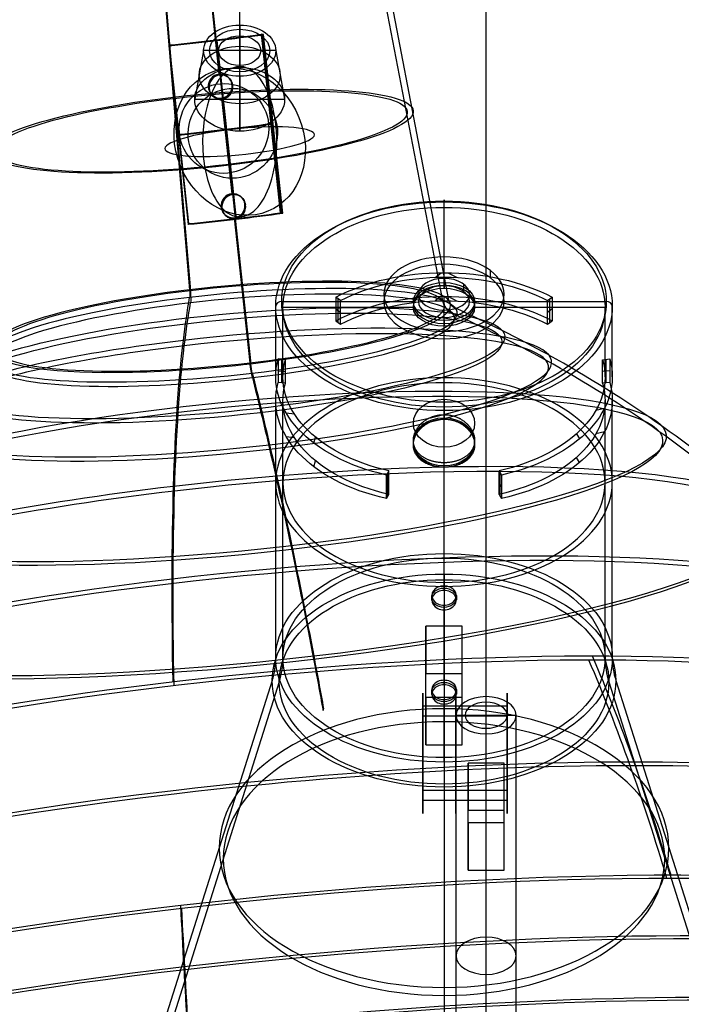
# Model space of a CAD drawing. Extents: x 114 to 374, y -1291 to 386.
# Tile 3 of 6: x 204 to 314, y -1176 to -1012. Entities that reach past the tile are written whole.
import ezdxf

# ---------------------------------------------------------------- set-up
doc = ezdxf.new("R2010")
doc.units = 0
doc.header["$MEASUREMENT"] = 0
doc.layers.add('DEFAULT', color=8, linetype='CONTINUOUS')

msp = doc.modelspace()

# ---------------------------------------------------------------- linework, layer by layer
at = {"layer": 'DEFAULT'}
for p, q in [((281.15, -1124.78, 965.72), (281.15, 209.25, -88.02)), ((281.15, -1125.71, 964.54), (281.15, 208.32, -89.19)), ((240.15, -1019.76, -863.88), (240.15, 44.57, 207.81)), ((240.15, -1020.82, -862.82), (240.15, 43.5, 208.87)), ((240.15, -1013.02, -870.57), (240.15, -1020.07, -879.77)), ((240.15, -1021.53, -862.11), (240.15, -1013.02, -870.57)), ((234.15, -1017.28, -866.34), (232.67, -1025.38, -874.5)), ((246.15, -1017.28, -866.34), (234.15, -1017.28, -866.34)), ((246.15, -1017.28, -866.34), (247.63, -1025.38, -874.5)), ((240.15, -1030.69, -869.23), (240.15, -1020.07, -879.77)), ((240.15, -1021.53, -862.11), (240.15, -1030.69, -869.23)), ((232.67, -1025.38, -874.5), (247.63, -1025.38, -874.5)), ((244.94, -1029.36, -902.79), (246.4, -1030.17, -890.95)), ((281.91, -1055.13, 1021.31), (281.91, -1053.9, 1020.34)), ((277.45, -1057.37, 1018.47), (277.45, -1056.15, 1017.5)), ((274.15, -1075.28, 1070.17), (274.15, -1078.6, 1065.97)), ((271.15, -1124.94, 1007.46), (271.15, -1113.08, 1022.48)), ((277.15, -1113.08, 1022.48), (271.15, -1113.08, 1022.48)), ((271.15, -1113.08, 1022.48), (271.15, -1120.93, 1028.68)), ((277.15, -1124.94, 1007.46), (277.15, -1113.08, 1022.48)), ((277.15, -1120.93, 1028.68), (277.15, -1113.08, 1022.48)), ((271.15, -1132.79, 1013.66), (271.15, -1120.93, 1028.68)), ((271.15, -1120.93, 1028.68), (277.15, -1120.93, 1028.68)), ((277.15, -1132.79, 1013.66), (277.15, -1120.93, 1028.68)), ((277.15, -1124.94, 1007.46), (271.15, -1124.94, 1007.46)), ((271.15, -1124.94, 1007.46), (271.15, -1132.79, 1013.66)), ((277.15, -1132.79, 1013.66), (277.15, -1124.94, 1007.46)), ((281.15, -1204.43, 1028.63), (281.15, -1124.78, 965.72)), ((281.15, -1130.98, 957.87), (281.15, -1124.78, 965.72)), ((284.65, -1126.39, 997.56), (270.65, -1126.39, 997.56)), ((270.65, -1142.08, 1009.96), (270.65, -1126.39, 997.56)), ((284.65, -1142.08, 1009.96), (284.65, -1126.39, 997.56)), ((270.65, -1128.04, 1011.61), (270.65, -1140.43, 995.92)), ((284.65, -1128.04, 1011.61), (270.65, -1128.04, 1011.61)), ((276.15, -1207.53, 1024.71), (276.15, -1127.88, 961.79)), ((276.15, -1127.88, 961.79), (286.15, -1127.88, 961.79)), ((284.65, -1128.04, 1011.61), (284.65, -1140.43, 995.92)), ((286.15, -1207.53, 1024.71), (286.15, -1127.88, 961.79)), ((281.15, -1210.63, 1020.78), (281.15, -1130.98, 957.87)), ((271.15, -1132.79, 1013.66), (277.15, -1132.79, 1013.66)), ((278.15, -1145.81, 981.05), (278.15, -1135.83, 993.68)), ((284.15, -1135.83, 993.68), (278.15, -1135.83, 993.68)), ((278.15, -1135.83, 993.68), (278.15, -1143.67, 999.88)), ((284.15, -1145.81, 981.05), (284.15, -1135.83, 993.68)), ((284.15, -1143.67, 999.88), (284.15, -1135.83, 993.68)), ((284.65, -1140.43, 995.92), (270.65, -1140.43, 995.92)), ((284.65, -1142.08, 1009.96), (270.65, -1142.08, 1009.96)), ((278.15, -1143.67, 999.88), (284.15, -1143.67, 999.88)), ((278.15, -1153.65, 987.25), (278.15, -1143.67, 999.88)), ((284.15, -1153.65, 987.25), (284.15, -1143.67, 999.88)), ((284.15, -1145.81, 981.05), (278.15, -1145.81, 981.05)), ((278.15, -1145.81, 981.05), (278.15, -1153.65, 987.25)), ((284.15, -1153.65, 987.25), (284.15, -1145.81, 981.05)), ((278.15, -1153.65, 987.25), (284.15, -1153.65, 987.25))]:
    msp.add_line(p, q, dxfattribs=at)
at = {"layer": 'DEFAULT', "color": 9}
for p, q in [((225.86, -987.04, -959.16), (231.81, -1057.08, -978.32)), ((226, -987.29, -958.21), (231.95, -1057.24, -977.34)), ((260.42, -988.67, -931.63), (273.92, -1058.92, -944.92)), ((261.39, -988.46, -931.73), (274.91, -1058.8, -945.04)), ((234.12, -997.12, -898.02), (236.7, -1021.19, -899.99)), ((234.25, -997.19, -897.03), (236.84, -1021.35, -899.01)), ((242.63, -1014.81, -898.62), (229.94, -1016.3, -897.15)), ((236.21, -1015.51, -898.53), (239.41, -1045.24, -900.97)), ((236.36, -1015.6, -897.29), (236.21, -1015.51, -898.53)), ((236.36, -1015.6, -897.29), (239.56, -1045.33, -899.73)), ((244.14, -1014.61, -899.12), (243.71, -1014.56, -900.29)), ((243.71, -1014.56, -900.29), (246.91, -1044.29, -902.73)), ((247.13, -1044.31, -902.15), (243.92, -1014.58, -899.71)), ((247.34, -1044.34, -901.56), (244.14, -1014.61, -899.12)), ((228.48, -1016.34, -898.53), (228.35, -1016.46, -897.29)), ((228.35, -1016.46, -897.29), (231.56, -1046.19, -899.73)), ((231.62, -1046.13, -900.35), (228.42, -1016.4, -897.91)), ((231.69, -1046.07, -900.97), (228.48, -1016.34, -898.53)), ((236.7, -1021.19, -899.99), (236.84, -1021.35, -899.01)), ((234.94, -1023.41, -899.98), (235.07, -1023.57, -899)), ((238.88, -1022.95, -900.44), (239.01, -1023.11, -899.46)), ((237.13, -1025.18, -900.32), (237.26, -1025.34, -899.33)), ((237.13, -1025.18, -900.32), (238.84, -1041.1, -901.62)), ((237.26, -1025.34, -899.33), (238.97, -1041.26, -900.64)), ((245.31, -1029.42, -901.51), (245.74, -1029.47, -900.34)), ((229.95, -1031.32, -898.51), (230.09, -1031.21, -899.75)), ((238.84, -1041.1, -901.62), (238.97, -1041.26, -900.64)), ((237.07, -1043.31, -901.61), (237.2, -1043.47, -900.63)), ((241.02, -1042.85, -902.07), (241.15, -1043.01, -901.09)), ((274.15, -1055.87, 1020.37), (274.15, -1042.3, 1037.55)), ((274.15, -1054.24, 1048.26), (274.15, -1042.46, 1038.96)), ((274.15, -1054.98, 1047.31), (274.15, -1043.37, 1038.14)), ((274.15, -1056.82, 1021.11), (274.15, -1043.37, 1038.14)), ((245.84, -1044.54, -901.05), (233.14, -1046.03, -899.58)), ((239.26, -1045.08, -901.95), (239.4, -1045.24, -900.97)), ((239.26, -1045.08, -901.95), (241.85, -1069.23, -903.93)), ((239.4, -1045.24, -900.97), (241.98, -1069.39, -902.94)), ((239.56, -1045.33, -899.73), (239.41, -1045.24, -900.97)), ((246.91, -1044.29, -902.73), (247.34, -1044.34, -901.56)), ((231.56, -1046.19, -899.73), (231.69, -1046.07, -900.97)), ((272.65, -1055.01, 1047.28), (273.69, -1054.24, 1048.25)), ((274.8, -1054.24, 1048.25), (276.33, -1055.03, 1047.24)), ((274.15, -1055.87, 1020.37), (274.15, -1056.82, 1021.11)), ((256.92, -1058.87, 1042.39), (256.15, -1058.3, 1043.11)), ((256.15, -1058.3, 1043.11), (256.15, -1062.22, 1046.21)), ((273.69, -1058.16, 1051.35), (272.65, -1058.93, 1050.38)), ((274.15, -1077.86, 1066.91), (274.15, -1058.16, 1051.35)), ((274.8, -1058.16, 1051.35), (276.33, -1058.96, 1050.34)), ((291.37, -1058.87, 1042.39), (292.15, -1058.3, 1043.11)), ((292.15, -1058.3, 1043.11), (292.15, -1062.22, 1046.21)), ((246.15, -1071.59, 1026.28), (246.15, -1059.82, 1016.99)), ((247.15, -1059.04, 1016.37), (269.05, -1059.04, 1016.37)), ((247.35, -1071.59, 1026.28), (247.35, -1059.98, 1017.11)), ((247.35, -1059.98, 1017.11), (269.05, -1059.98, 1017.11)), ((256.54, -1062.5, 1045.85), (256.54, -1058.58, 1042.75)), ((256.92, -1062.79, 1045.49), (256.92, -1058.87, 1042.39)), ((269.05, -1059.04, 1016.37), (269.05, -1059.98, 1017.11)), ((274.15, -1078.6, 1065.97), (274.15, -1058.9, 1050.41)), ((279.25, -1059.04, 1016.37), (279.25, -1059.98, 1017.11)), ((279.25, -1059.04, 1016.37), (301.15, -1059.04, 1016.37)), ((279.25, -1059.98, 1017.11), (300.95, -1059.98, 1017.11)), ((291.37, -1062.79, 1045.49), (291.37, -1058.87, 1042.39)), ((291.76, -1062.5, 1045.85), (291.76, -1058.58, 1042.75)), ((300.95, -1071.59, 1026.28), (300.95, -1059.98, 1017.11)), ((302.15, -1071.59, 1026.28), (302.15, -1059.82, 1016.99)), ((256.15, -1060.26, 1044.66), (256.92, -1060.83, 1043.94)), ((292.15, -1060.26, 1044.66), (291.37, -1060.83, 1043.94)), ((256.15, -1062.22, 1046.21), (256.92, -1062.79, 1045.49)), ((274.15, -1062.2, 1012.36), (274.15, -1063.14, 1013.11)), ((274.15, -1075.77, 995.18), (274.15, -1062.2, 1012.36)), ((274.15, -1076.59, 996.08), (274.15, -1063.14, 1013.11)), ((291.37, -1062.79, 1045.49), (292.15, -1062.22, 1046.21)), ((246.57, -1068.58, 1030.1), (246.57, -1072.5, 1033.2)), ((247.75, -1068.71, 1029.93), (246.57, -1068.58, 1030.1)), ((247.16, -1072.57, 1033.12), (247.16, -1068.64, 1030.02)), ((247.75, -1072.63, 1033.03), (247.75, -1068.71, 1029.93)), ((300.54, -1068.71, 1029.93), (301.72, -1068.58, 1030.1)), ((300.54, -1072.63, 1033.03), (300.54, -1068.71, 1029.93)), ((301.13, -1072.57, 1033.12), (301.13, -1068.64, 1030.02)), ((301.72, -1068.58, 1030.1), (301.72, -1072.5, 1033.2)), ((246.57, -1070.54, 1031.65), (247.75, -1070.67, 1031.48)), ((301.72, -1070.54, 1031.65), (300.54, -1070.67, 1031.48)), ((247.75, -1072.63, 1033.03), (246.57, -1072.5, 1033.2)), ((301.72, -1072.5, 1033.2), (300.54, -1072.63, 1033.03)), ((246.15, -1118.32, 1063.2), (246.15, -1075.51, 1029.38)), ((247.35, -1118.32, 1063.2), (247.35, -1075.51, 1029.38)), ((300.95, -1118.32, 1063.2), (300.95, -1075.51, 1029.38)), ((302.15, -1118.32, 1063.2), (302.15, -1075.51, 1029.38)), ((249.26, -1077.75, 1018.49), (247.88, -1077.6, 1018.68)), ((274.15, -1106.37, 1019.6), (274.15, -1076.59, 996.08)), ((274.15, -1107.11, 1018.66), (274.15, -1077.18, 995.01)), ((274.15, -1078.6, 1065.97), (274.15, -1077.86, 1066.91)), ((300.85, -1076.82, 1019.66), (299.41, -1077.15, 1019.25)), ((296.2, -1081.03, 1014.33), (296.7, -1081.88, 1013.26)), ((300.85, -1080.74, 1022.76), (299.41, -1081.07, 1022.35)), ((247.88, -1081.52, 1021.78), (249.26, -1081.67, 1021.59)), ((252.5, -1082.6, 1012.35), (252.78, -1081.62, 1013.59)), ((269.05, -1082.91, 1068.75), (269.05, -1082.15, 1069.71)), ((279.25, -1082.91, 1068.75), (279.25, -1082.15, 1069.71)), ((252.5, -1086.52, 1015.45), (252.78, -1085.54, 1016.69)), ((274.15, -1100.97, 1085.17), (274.15, -1085.86, 1073.23)), ((274.15, -1086.6, 1072.29), (274.15, -1085.86, 1073.23)), ((296.7, -1085.8, 1016.36), (296.2, -1084.96, 1017.43)), ((264.98, -1087.2, 1006.52), (264.57, -1087.9, 1005.64)), ((264.57, -1091.82, 1008.73), (264.57, -1087.9, 1005.64)), ((264.78, -1091.47, 1009.18), (264.78, -1087.55, 1006.08)), ((264.98, -1091.12, 1009.62), (264.98, -1087.2, 1006.52)), ((274.15, -1101.71, 1084.23), (274.15, -1086.6, 1072.29)), ((283.31, -1091.12, 1009.62), (283.31, -1087.2, 1006.52)), ((283.31, -1087.2, 1006.52), (283.72, -1087.9, 1005.64)), ((283.52, -1091.47, 1009.18), (283.52, -1087.55, 1006.08)), ((283.72, -1087.9, 1005.64), (283.72, -1091.82, 1008.73)), ((264.57, -1089.86, 1007.19), (264.98, -1089.16, 1008.07)), ((283.72, -1089.86, 1007.19), (283.31, -1089.16, 1008.07)), ((264.57, -1091.82, 1008.73), (264.98, -1091.12, 1009.62)), ((283.31, -1091.12, 1009.62), (283.72, -1091.82, 1008.73)), ((274.15, -1104.39, 1088.62), (274.15, -1204.44, 1217.87)), ((274.15, -1105.34, 1087.89), (274.15, -1205.2, 1216.9)), ((274.15, -1106.37, 1019.6), (274.15, -1107.11, 1018.66)), ((272.1, -1107.93, 1020.93), (272.1, -1108.68, 1019.99)), ((276.2, -1107.93, 1020.93), (276.2, -1108.68, 1019.99)), ((274.15, -1109.59, 1022.14), (274.15, -1110.33, 1021.2)), ((274.15, -1122.06, 1032), (274.15, -1109.59, 1022.14)), ((274.15, -1122.81, 1031.06), (274.15, -1110.33, 1021.2)), ((245.56, -1122.11, 1066.19), (206.15, -1246.59, 1164.51)), ((246.72, -1122.34, 1066.36), (207.38, -1246.59, 1164.51)), ((274.15, -1122.06, 1032), (274.15, -1122.81, 1031.06)), ((301.57, -1122.34, 1066.36), (340.91, -1246.59, 1164.51)), ((302.74, -1122.11, 1066.19), (342.15, -1246.59, 1164.51)), ((272.1, -1123.62, 1033.33), (272.1, -1124.37, 1032.39)), ((276.2, -1123.62, 1033.33), (276.2, -1124.37, 1032.39)), ((274.15, -1125.28, 1034.54), (274.15, -1126.03, 1033.6)), ((274.15, -1134.94, 1042.17), (274.15, -1125.28, 1034.54)), ((254.03, -1127.11, -857.1), (254.11, -1126.81, -856.12)), ((274.15, -1135.68, 1041.22), (274.15, -1126.03, 1033.6)), ((274.15, -1139.33, 1044.84), (274.15, -1287.97, 1112.12)), ((274.15, -1139.83, 1043.75), (274.15, -1288.73, 1111.15))]:
    msp.add_line(p, q, dxfattribs=at)
at = {"layer": 'DEFAULT', "color": 9, "extrusion": (-0.143038, 0.949954, -0.277718)}
for points in [[(-185.36, -1222.55), (-184.12, -1219.6), (-182.83, -1216.72), (-181.5, -1213.92), (-180.14, -1211.2), (-178.85, -1208.77), (-177.49, -1206.32), (-176.05, -1203.85), (-174.54, -1201.38), (-172.96, -1198.93), (-171.32, -1196.48), (-169.61, -1194.06), (-167.85, -1191.67), (-166.03, -1189.33), (-164.16, -1187.03), (-162.26, -1184.78), (-160.32, -1182.6), (-158.35, -1180.48), (-156.37, -1178.43), (-154.37, -1176.46), (-152.37, -1174.57), (-150.6, -1172.96), (-148.76, -1171.36), (-146.86, -1169.76), (-144.9, -1168.17), (-142.89, -1166.61), (-140.83, -1165.08), (-138.73, -1163.58), (-136.59, -1162.13), (-134.43, -1160.71), (-132.24, -1159.35), (-130.03, -1158.03), (-127.82, -1156.78), (-125.6, -1155.58), (-123.4, -1154.44), (-121.2, -1153.37), (-119.03, -1152.36), (-117.02, -1151.47), (-114.95, -1150.59), (-112.82, -1149.74), (-110.66, -1148.92), (-108.45, -1148.14), (-106.21, -1147.39), (-103.94, -1146.68), (-101.65, -1146.01), (-99.35, -1145.39), (-97.04, -1144.82), (-94.74, -1144.29), (-92.45, -1143.82), (-90.17, -1143.39), (-87.91, -1143.01), (-85.69, -1142.68), (-83.5, -1142.4), (-81.31, -1142.16), (-79.07, -1141.95), (-76.79, -1141.79), (-74.48, -1141.66), (-72.13, -1141.58), (-69.77, -1141.55), (-67.4, -1141.56), (-65.01, -1141.62), (-62.63, -1141.73), (-60.26, -1141.88), (-57.91, -1142.08), (-55.58, -1142.32), (-53.27, -1142.6), (-51.01, -1142.93), (-48.79, -1143.29), (-46.62, -1143.68), (-44.28, -1144.15), (-41.89, -1144.67), (-39.48, -1145.25), (-37.04, -1145.89), (-34.59, -1146.59), (-32.14, -1147.35), (-29.69, -1148.15), (-27.25, -1149.02), (-24.83, -1149.93), (-22.44, -1150.89), (-20.07, -1151.89), (-17.75, -1152.93), (-15.47, -1154), (-13.25, -1155.11), (-11.08, -1156.24), (-8.98, -1157.38), (-6.59, -1158.74), (-4.19, -1160.19), (-1.77, -1161.71), (0.64, -1163.3), (3.04, -1164.96), (5.42, -1166.7), (7.78, -1168.49), (10.1, -1170.34), (12.38, -1172.24), (14.61, -1174.19), (16.79, -1176.18), (18.9, -1178.19), (20.95, -1180.23), (22.93, -1182.29), (24.83, -1184.35), (26.66, -1186.41), (28.63, -1188.73), (30.58, -1191.14), (32.51, -1193.63), (34.41, -1196.2)], [(33.97, -1197.41), (32.84, -1195.86), (31.85, -1194.52), (29.84, -1191.91), (27.8, -1189.39), (25.74, -1186.97), (23.93, -1184.93), (22.05, -1182.89), (20.09, -1180.86), (18.05, -1178.84), (15.96, -1176.84), (13.8, -1174.88), (11.59, -1172.95), (9.33, -1171.07), (7.03, -1169.23), (4.69, -1167.46), (2.33, -1165.74), (-0.05, -1164.1), (-2.44, -1162.52), (-4.83, -1161.02), (-7.21, -1159.59), (-9.58, -1158.24), (-11.66, -1157.11), (-13.8, -1155.99), (-16.01, -1154.9), (-18.26, -1153.83), (-20.57, -1152.8), (-22.91, -1151.81), (-25.28, -1150.86), (-27.68, -1149.96), (-30.09, -1149.11), (-32.52, -1148.31), (-34.95, -1147.56), (-37.37, -1146.87), (-39.79, -1146.24), (-42.18, -1145.66), (-44.54, -1145.14), (-46.86, -1144.68), (-49.01, -1144.29), (-51.21, -1143.94), (-53.45, -1143.62), (-55.73, -1143.34), (-58.04, -1143.1), (-60.37, -1142.9), (-62.72, -1142.75), (-65.07, -1142.65), (-67.43, -1142.59), (-69.78, -1142.58), (-72.12, -1142.61), (-74.44, -1142.69), (-76.74, -1142.81), (-78.99, -1142.98), (-81.21, -1143.18), (-83.38, -1143.42), (-85.54, -1143.7), (-87.75, -1144.03), (-89.98, -1144.4), (-92.24, -1144.82), (-94.51, -1145.29), (-96.79, -1145.81), (-99.07, -1146.38), (-101.35, -1147), (-103.62, -1147.66), (-105.86, -1148.36), (-108.08, -1149.1), (-110.27, -1149.88), (-112.42, -1150.69), (-114.52, -1151.53), (-116.57, -1152.39), (-118.57, -1153.28), (-120.71, -1154.28), (-122.89, -1155.34), (-125.07, -1156.47), (-127.27, -1157.65), (-129.46, -1158.89), (-131.64, -1160.19), (-133.81, -1161.55), (-135.96, -1162.94), (-138.07, -1164.39), (-140.16, -1165.87), (-142.2, -1167.39), (-144.19, -1168.93), (-146.13, -1170.5), (-148.01, -1172.08), (-149.83, -1173.67), (-151.59, -1175.27), (-153.57, -1177.14), (-155.55, -1179.09), (-157.51, -1181.11), (-159.46, -1183.21), (-161.39, -1185.37), (-163.28, -1187.6), (-165.13, -1189.87), (-166.93, -1192.2), (-168.68, -1194.56), (-170.37, -1196.96), (-172, -1199.38), (-173.57, -1201.81), (-175.06, -1204.26), (-176.49, -1206.7), (-177.84, -1209.12), (-179.12, -1211.53), (-180.54, -1214.37), (-181.93, -1217.3), (-183.27, -1220.31), (-183.91, -1221.84), (-184.64, -1223.62)]]:
    msp.add_lwpolyline(points, dxfattribs=at)
at = {"layer": 'DEFAULT', "color": 9}
for points in [[(269.05, -1082.15, 1069.71), (269.05, -1082.04, 1069.62), (269.05, -1081.93, 1069.54), (269.06, -1081.82, 1069.45), (269.08, -1081.72, 1069.37), (269.09, -1081.61, 1069.29), (269.11, -1081.51, 1069.21), (269.13, -1081.4, 1069.14), (269.16, -1081.3, 1069.06), (269.19, -1081.2, 1068.99), (269.22, -1081.1, 1068.92), (269.25, -1081, 1068.85), (269.29, -1080.9, 1068.78), (269.33, -1080.81, 1068.71), (269.37, -1080.71, 1068.64), (269.41, -1080.62, 1068.58), (269.46, -1080.53, 1068.52), (269.51, -1080.43, 1068.45), (269.56, -1080.34, 1068.39), (269.62, -1080.25, 1068.33), (269.67, -1080.16, 1068.27), (269.73, -1080.07, 1068.21), (269.8, -1079.98, 1068.16), (269.86, -1079.9, 1068.1), (269.93, -1079.81, 1068.05), (269.99, -1079.73, 1067.99), (270.07, -1079.64, 1067.94), (270.14, -1079.56, 1067.89), (270.21, -1079.48, 1067.84), (270.29, -1079.4, 1067.79), (270.37, -1079.32, 1067.75), (270.46, -1079.25, 1067.7), (270.54, -1079.17, 1067.66), (270.63, -1079.1, 1067.61), (270.72, -1079.03, 1067.57), (270.81, -1078.96, 1067.53), (270.9, -1078.89, 1067.49), (270.99, -1078.82, 1067.45), (271.09, -1078.76, 1067.41), (271.19, -1078.7, 1067.38), (271.28, -1078.64, 1067.34), (271.38, -1078.58, 1067.31), (271.49, -1078.52, 1067.28), (271.59, -1078.47, 1067.25), (271.7, -1078.41, 1067.22), (271.8, -1078.36, 1067.19), (271.91, -1078.32, 1067.16), (272.02, -1078.27, 1067.14), (272.14, -1078.22, 1067.11), (272.25, -1078.18, 1067.09), (272.36, -1078.14, 1067.07), (272.48, -1078.11, 1067.05), (272.6, -1078.07, 1067.03), (272.72, -1078.04, 1067.01), (272.84, -1078.01, 1066.99), (272.96, -1077.98, 1066.98), (273.08, -1077.96, 1066.97), (273.21, -1077.93, 1066.95), (273.34, -1077.91, 1066.94), (273.47, -1077.9, 1066.93), (273.6, -1077.88, 1066.93), (273.74, -1077.87, 1066.92), (273.87, -1077.86, 1066.92), (274.01, -1077.86, 1066.91), (274.15, -1077.86, 1066.91)], [(274.15, -1077.86, 1066.91), (274.29, -1077.86, 1066.91), (274.42, -1077.86, 1066.92), (274.56, -1077.87, 1066.92), (274.69, -1077.88, 1066.93), (274.83, -1077.9, 1066.93), (274.96, -1077.91, 1066.94), (275.08, -1077.93, 1066.95), (275.21, -1077.96, 1066.97), (275.34, -1077.98, 1066.98), (275.46, -1078.01, 1066.99), (275.58, -1078.04, 1067.01), (275.7, -1078.07, 1067.03), (275.82, -1078.11, 1067.05), (275.93, -1078.14, 1067.07), (276.05, -1078.18, 1067.09), (276.16, -1078.22, 1067.11), (276.27, -1078.27, 1067.14), (276.38, -1078.32, 1067.16), (276.49, -1078.36, 1067.19), (276.6, -1078.41, 1067.22), (276.7, -1078.47, 1067.25), (276.81, -1078.52, 1067.28), (276.91, -1078.58, 1067.31), (277.01, -1078.64, 1067.34), (277.11, -1078.7, 1067.38), (277.21, -1078.76, 1067.41), (277.3, -1078.82, 1067.45), (277.4, -1078.89, 1067.49), (277.49, -1078.96, 1067.53), (277.58, -1079.03, 1067.57), (277.67, -1079.1, 1067.61), (277.75, -1079.17, 1067.66), (277.84, -1079.25, 1067.7), (277.92, -1079.32, 1067.75), (278, -1079.4, 1067.79), (278.08, -1079.48, 1067.84), (278.16, -1079.56, 1067.89), (278.23, -1079.64, 1067.94), (278.3, -1079.73, 1067.99), (278.37, -1079.81, 1068.05), (278.44, -1079.9, 1068.1), (278.5, -1079.98, 1068.16), (278.56, -1080.07, 1068.21), (278.62, -1080.16, 1068.27), (278.68, -1080.25, 1068.33), (278.73, -1080.34, 1068.39), (278.78, -1080.43, 1068.45), (278.83, -1080.53, 1068.52), (278.88, -1080.62, 1068.58), (278.93, -1080.71, 1068.64), (278.97, -1080.81, 1068.71), (279.01, -1080.9, 1068.78), (279.04, -1081, 1068.85), (279.08, -1081.1, 1068.92), (279.11, -1081.2, 1068.99), (279.14, -1081.3, 1069.06), (279.16, -1081.4, 1069.14), (279.18, -1081.51, 1069.21), (279.2, -1081.61, 1069.29), (279.22, -1081.72, 1069.37), (279.23, -1081.82, 1069.45), (279.24, -1081.93, 1069.54), (279.25, -1082.04, 1069.62), (279.25, -1082.15, 1069.71)], [(269.05, -1082.91, 1068.75), (269.05, -1082.79, 1068.66), (269.05, -1082.69, 1068.58), (269.06, -1082.58, 1068.49), (269.08, -1082.47, 1068.41), (269.09, -1082.36, 1068.33), (269.11, -1082.26, 1068.25), (269.13, -1082.16, 1068.18), (269.16, -1082.05, 1068.1), (269.19, -1081.95, 1068.03), (269.22, -1081.85, 1067.96), (269.25, -1081.75, 1067.89), (269.29, -1081.66, 1067.82), (269.33, -1081.56, 1067.75), (269.37, -1081.46, 1067.68), (269.42, -1081.37, 1067.62), (269.46, -1081.28, 1067.56), (269.51, -1081.18, 1067.49), (269.57, -1081.09, 1067.43), (269.62, -1081, 1067.37), (269.68, -1080.91, 1067.31), (269.74, -1080.82, 1067.26), (269.8, -1080.73, 1067.2), (269.86, -1080.65, 1067.15), (269.93, -1080.56, 1067.09), (270, -1080.48, 1067.04), (270.07, -1080.39, 1066.99), (270.14, -1080.31, 1066.94), (270.21, -1080.23, 1066.89), (270.29, -1080.15, 1066.84), (270.37, -1080.08, 1066.8), (270.46, -1080, 1066.75), (270.54, -1079.92, 1066.71), (270.63, -1079.85, 1066.66), (270.72, -1079.78, 1066.62), (270.81, -1079.71, 1066.58), (270.9, -1079.64, 1066.54), (270.99, -1079.57, 1066.5), (271.09, -1079.51, 1066.47), (271.18, -1079.45, 1066.43), (271.28, -1079.39, 1066.4), (271.38, -1079.33, 1066.36), (271.48, -1079.27, 1066.33), (271.59, -1079.22, 1066.3), (271.69, -1079.16, 1066.27), (271.8, -1079.11, 1066.25), (271.91, -1079.06, 1066.22), (272.02, -1079.02, 1066.19), (272.13, -1078.97, 1066.17), (272.24, -1078.93, 1066.15), (272.36, -1078.89, 1066.13), (272.47, -1078.85, 1066.11), (272.59, -1078.82, 1066.09), (272.71, -1078.78, 1066.07), (272.83, -1078.75, 1066.05), (272.95, -1078.73, 1066.04), (273.08, -1078.7, 1066.02), (273.21, -1078.68, 1066.01), (273.33, -1078.66, 1066), (273.47, -1078.64, 1065.99), (273.6, -1078.63, 1065.98), (273.73, -1078.61, 1065.98), (273.87, -1078.61, 1065.97), (274.01, -1078.6, 1065.97), (274.15, -1078.6, 1065.97)], [(274.15, -1078.6, 1065.97), (274.29, -1078.6, 1065.97), (274.43, -1078.61, 1065.97), (274.56, -1078.61, 1065.98), (274.7, -1078.63, 1065.98), (274.83, -1078.64, 1065.99), (274.96, -1078.66, 1066), (275.09, -1078.68, 1066.01), (275.22, -1078.7, 1066.02), (275.34, -1078.73, 1066.04), (275.46, -1078.75, 1066.05), (275.59, -1078.78, 1066.07), (275.71, -1078.82, 1066.09), (275.82, -1078.85, 1066.11), (275.94, -1078.89, 1066.13), (276.05, -1078.93, 1066.15), (276.17, -1078.97, 1066.17), (276.28, -1079.02, 1066.19), (276.39, -1079.06, 1066.22), (276.5, -1079.11, 1066.25), (276.6, -1079.16, 1066.27), (276.71, -1079.22, 1066.3), (276.81, -1079.27, 1066.33), (276.91, -1079.33, 1066.36), (277.01, -1079.39, 1066.4), (277.11, -1079.45, 1066.43), (277.21, -1079.51, 1066.47), (277.3, -1079.57, 1066.5), (277.4, -1079.64, 1066.54), (277.49, -1079.71, 1066.58), (277.58, -1079.78, 1066.62), (277.67, -1079.85, 1066.66), (277.75, -1079.92, 1066.71), (277.84, -1080, 1066.75), (277.92, -1080.08, 1066.8), (278, -1080.15, 1066.84), (278.08, -1080.23, 1066.89), (278.16, -1080.31, 1066.94), (278.23, -1080.39, 1066.99), (278.3, -1080.48, 1067.04), (278.37, -1080.56, 1067.09), (278.43, -1080.65, 1067.15), (278.5, -1080.73, 1067.2), (278.56, -1080.82, 1067.26), (278.62, -1080.91, 1067.31), (278.68, -1081, 1067.37), (278.73, -1081.09, 1067.43), (278.78, -1081.18, 1067.49), (278.83, -1081.28, 1067.56), (278.88, -1081.37, 1067.62), (278.92, -1081.46, 1067.68), (278.96, -1081.56, 1067.75), (279, -1081.66, 1067.82), (279.04, -1081.75, 1067.89), (279.08, -1081.85, 1067.96), (279.11, -1081.95, 1068.03), (279.14, -1082.05, 1068.1), (279.16, -1082.16, 1068.18), (279.18, -1082.26, 1068.25), (279.2, -1082.36, 1068.33), (279.22, -1082.47, 1068.41), (279.23, -1082.58, 1068.49), (279.24, -1082.69, 1068.58), (279.25, -1082.79, 1068.66), (279.25, -1082.91, 1068.75)], [(274.15, -1085.86, 1073.23), (274.01, -1085.86, 1073.23), (273.87, -1085.86, 1073.23), (273.74, -1085.85, 1073.22), (273.6, -1085.84, 1073.21), (273.47, -1085.83, 1073.2), (273.34, -1085.82, 1073.19), (273.21, -1085.8, 1073.17), (273.08, -1085.79, 1073.15), (272.96, -1085.77, 1073.13), (272.84, -1085.74, 1073.11), (272.72, -1085.72, 1073.08), (272.6, -1085.7, 1073.05), (272.48, -1085.67, 1073.02), (272.36, -1085.64, 1072.99), (272.25, -1085.61, 1072.96), (272.14, -1085.58, 1072.92), (272.02, -1085.55, 1072.89), (271.91, -1085.51, 1072.85), (271.8, -1085.47, 1072.8), (271.7, -1085.43, 1072.76), (271.59, -1085.39, 1072.72), (271.49, -1085.35, 1072.67), (271.38, -1085.31, 1072.62), (271.28, -1085.26, 1072.58), (271.19, -1085.21, 1072.52), (271.09, -1085.16, 1072.47), (270.99, -1085.11, 1072.42), (270.9, -1085.06, 1072.36), (270.81, -1085.01, 1072.31), (270.72, -1084.95, 1072.25), (270.63, -1084.89, 1072.19), (270.54, -1084.83, 1072.13), (270.46, -1084.77, 1072.06), (270.37, -1084.71, 1072), (270.29, -1084.64, 1071.93), (270.21, -1084.58, 1071.87), (270.14, -1084.51, 1071.8), (270.07, -1084.44, 1071.73), (269.99, -1084.37, 1071.67), (269.93, -1084.3, 1071.6), (269.86, -1084.23, 1071.53), (269.8, -1084.16, 1071.45), (269.73, -1084.08, 1071.38), (269.67, -1084, 1071.31), (269.62, -1083.93, 1071.24), (269.56, -1083.85, 1071.16), (269.51, -1083.77, 1071.09), (269.46, -1083.68, 1071.01), (269.41, -1083.6, 1070.93), (269.37, -1083.51, 1070.86), (269.33, -1083.43, 1070.78), (269.29, -1083.34, 1070.7), (269.25, -1083.25, 1070.62), (269.22, -1083.16, 1070.54), (269.19, -1083.07, 1070.46), (269.16, -1082.97, 1070.38), (269.13, -1082.87, 1070.3), (269.11, -1082.78, 1070.22), (269.09, -1082.68, 1070.13), (269.08, -1082.57, 1070.05), (269.06, -1082.47, 1069.96), (269.05, -1082.36, 1069.88), (269.05, -1082.26, 1069.79), (269.05, -1082.15, 1069.71)], [(274.15, -1086.6, 1072.29), (274.01, -1086.6, 1072.29), (273.87, -1086.6, 1072.29), (273.73, -1086.59, 1072.28), (273.6, -1086.58, 1072.27), (273.46, -1086.57, 1072.26), (273.33, -1086.56, 1072.24), (273.21, -1086.55, 1072.23), (273.08, -1086.53, 1072.21), (272.95, -1086.51, 1072.19), (272.83, -1086.49, 1072.16), (272.71, -1086.47, 1072.14), (272.59, -1086.44, 1072.11), (272.47, -1086.41, 1072.08), (272.36, -1086.39, 1072.05), (272.24, -1086.36, 1072.01), (272.13, -1086.32, 1071.98), (272.02, -1086.29, 1071.94), (271.91, -1086.25, 1071.9), (271.8, -1086.22, 1071.86), (271.69, -1086.18, 1071.82), (271.59, -1086.14, 1071.77), (271.48, -1086.1, 1071.72), (271.38, -1086.05, 1071.68), (271.28, -1086.01, 1071.63), (271.18, -1085.96, 1071.58), (271.09, -1085.91, 1071.52), (270.99, -1085.86, 1071.47), (270.9, -1085.81, 1071.41), (270.81, -1085.75, 1071.36), (270.72, -1085.7, 1071.3), (270.63, -1085.64, 1071.24), (270.54, -1085.58, 1071.17), (270.46, -1085.52, 1071.11), (270.37, -1085.46, 1071.05), (270.29, -1085.4, 1070.98), (270.21, -1085.33, 1070.92), (270.14, -1085.26, 1070.85), (270.07, -1085.2, 1070.78), (270, -1085.13, 1070.71), (269.93, -1085.06, 1070.64), (269.86, -1084.99, 1070.57), (269.8, -1084.91, 1070.5), (269.74, -1084.84, 1070.43), (269.68, -1084.76, 1070.36), (269.62, -1084.68, 1070.28), (269.56, -1084.6, 1070.21), (269.51, -1084.52, 1070.13), (269.46, -1084.44, 1070.06), (269.42, -1084.36, 1069.98), (269.37, -1084.27, 1069.9), (269.33, -1084.19, 1069.83), (269.29, -1084.1, 1069.75), (269.25, -1084.01, 1069.67), (269.22, -1083.92, 1069.59), (269.19, -1083.83, 1069.51), (269.16, -1083.73, 1069.43), (269.13, -1083.63, 1069.34), (269.11, -1083.54, 1069.26), (269.09, -1083.44, 1069.18), (269.08, -1083.33, 1069.09), (269.06, -1083.23, 1069.01), (269.05, -1083.12, 1068.92), (269.05, -1083.02, 1068.83), (269.05, -1082.91, 1068.75)], [(279.25, -1082.15, 1069.71), (279.25, -1082.26, 1069.79), (279.24, -1082.36, 1069.88), (279.23, -1082.47, 1069.96), (279.22, -1082.57, 1070.05), (279.2, -1082.68, 1070.13), (279.18, -1082.78, 1070.22), (279.16, -1082.87, 1070.3), (279.14, -1082.97, 1070.38), (279.11, -1083.07, 1070.46), (279.08, -1083.16, 1070.54), (279.04, -1083.25, 1070.62), (279.01, -1083.34, 1070.7), (278.97, -1083.43, 1070.78), (278.93, -1083.51, 1070.86), (278.88, -1083.6, 1070.93), (278.83, -1083.68, 1071.01), (278.78, -1083.76, 1071.09), (278.73, -1083.85, 1071.16), (278.68, -1083.93, 1071.24), (278.62, -1084, 1071.31), (278.56, -1084.08, 1071.38), (278.5, -1084.16, 1071.45), (278.44, -1084.23, 1071.53), (278.37, -1084.3, 1071.6), (278.3, -1084.37, 1071.67), (278.23, -1084.44, 1071.73), (278.16, -1084.51, 1071.8), (278.08, -1084.58, 1071.87), (278, -1084.64, 1071.93), (277.92, -1084.71, 1072), (277.84, -1084.77, 1072.06), (277.75, -1084.83, 1072.13), (277.67, -1084.89, 1072.19), (277.58, -1084.95, 1072.25), (277.49, -1085.01, 1072.31), (277.4, -1085.06, 1072.36), (277.3, -1085.11, 1072.42), (277.21, -1085.16, 1072.47), (277.11, -1085.21, 1072.52), (277.01, -1085.26, 1072.58), (276.91, -1085.31, 1072.62), (276.81, -1085.35, 1072.67), (276.7, -1085.39, 1072.72), (276.6, -1085.43, 1072.76), (276.49, -1085.47, 1072.8), (276.38, -1085.51, 1072.85), (276.27, -1085.55, 1072.88), (276.16, -1085.58, 1072.92), (276.05, -1085.61, 1072.96), (275.93, -1085.64, 1072.99), (275.82, -1085.67, 1073.02), (275.7, -1085.7, 1073.05), (275.58, -1085.72, 1073.08), (275.46, -1085.74, 1073.11), (275.34, -1085.77, 1073.13), (275.21, -1085.79, 1073.15), (275.08, -1085.8, 1073.17), (274.96, -1085.82, 1073.19), (274.83, -1085.83, 1073.2), (274.69, -1085.84, 1073.21), (274.56, -1085.85, 1073.22), (274.42, -1085.86, 1073.23), (274.29, -1085.86, 1073.23), (274.15, -1085.86, 1073.23)], [(279.25, -1082.91, 1068.75), (279.25, -1083.02, 1068.83), (279.24, -1083.12, 1068.92), (279.23, -1083.23, 1069.01), (279.22, -1083.33, 1069.09), (279.2, -1083.44, 1069.18), (279.18, -1083.54, 1069.26), (279.16, -1083.64, 1069.34), (279.14, -1083.73, 1069.43), (279.11, -1083.83, 1069.51), (279.08, -1083.92, 1069.59), (279.04, -1084.01, 1069.67), (279, -1084.1, 1069.75), (278.96, -1084.19, 1069.83), (278.92, -1084.27, 1069.9), (278.88, -1084.36, 1069.98), (278.83, -1084.44, 1070.06), (278.78, -1084.52, 1070.13), (278.73, -1084.6, 1070.21), (278.68, -1084.68, 1070.28), (278.62, -1084.76, 1070.36), (278.56, -1084.84, 1070.43), (278.5, -1084.91, 1070.5), (278.43, -1084.99, 1070.57), (278.37, -1085.06, 1070.64), (278.3, -1085.13, 1070.71), (278.23, -1085.2, 1070.78), (278.16, -1085.26, 1070.85), (278.08, -1085.33, 1070.92), (278, -1085.4, 1070.98), (277.92, -1085.46, 1071.05), (277.84, -1085.52, 1071.11), (277.75, -1085.58, 1071.17), (277.67, -1085.64, 1071.24), (277.58, -1085.7, 1071.3), (277.49, -1085.75, 1071.36), (277.4, -1085.81, 1071.41), (277.3, -1085.86, 1071.47), (277.21, -1085.91, 1071.52), (277.11, -1085.96, 1071.58), (277.01, -1086.01, 1071.63), (276.91, -1086.05, 1071.68), (276.81, -1086.1, 1071.72), (276.71, -1086.14, 1071.77), (276.6, -1086.18, 1071.82), (276.5, -1086.22, 1071.86), (276.39, -1086.25, 1071.9), (276.28, -1086.29, 1071.94), (276.16, -1086.32, 1071.98), (276.05, -1086.36, 1072.01), (275.94, -1086.39, 1072.05), (275.82, -1086.41, 1072.08), (275.71, -1086.44, 1072.11), (275.59, -1086.47, 1072.14), (275.46, -1086.49, 1072.16), (275.34, -1086.51, 1072.19), (275.22, -1086.53, 1072.21), (275.09, -1086.55, 1072.23), (274.96, -1086.56, 1072.24), (274.83, -1086.57, 1072.26), (274.7, -1086.58, 1072.27), (274.56, -1086.59, 1072.28), (274.43, -1086.6, 1072.29), (274.29, -1086.6, 1072.29), (274.15, -1086.6, 1072.29)]]:
    msp.add_polyline3d(points, dxfattribs=at)
at = {"layer": 'DEFAULT', "extrusion": (-7.41436e-14, 0.704667, 0.709538)}
for centre, radius in [((-240.15, 111.32, -1331.54), 6), ((-240.15, 111.32, -1337.29), 6.74), ((-240.15, 111.32, -1343.04), 7.48)]:
    msp.add_circle(centre, radius, dxfattribs=at)
at = {"layer": 'DEFAULT', "extrusion": (0, 0.704667, 0.709538)}
for radius in [5, 3.5]:
    msp.add_circle((-240.15, 111.32, -1331.54), radius, dxfattribs=at)
at = {"layer": 'DEFAULT', "extrusion": (-0.485038, -0.196877, 0.852043)}
msp.add_circle((1046.95, -602.74, -664.38), 12.5, dxfattribs=at)
at = {"layer": 'DEFAULT', "extrusion": (0.122654, -0.067994, 0.990118)}
for centre in [(-785.87, -826.75, -793.84), (-785.87, -826.75, -781.88)]:
    msp.add_circle(centre, 7.5, dxfattribs=at)
at = {"layer": 'DEFAULT', "color": 9, "extrusion": (0.132015, -0.15973, 0.978294)}
for centre in [(-469.22, -1105.75, -685.4), (-480.26, -1122.43, -683.54)]:
    msp.add_circle(centre, 2, dxfattribs=at)
at = {"layer": 'DEFAULT', "color": 9, "extrusion": (-0.094381, 0.980422, 0.172813)}
for centre, radius in [((-133.93, -739.66, -1194.13), 35.43), ((-133.93, -739.66, -1194.17), 34.43), ((-133.93, -739.66, -1233.51), 46.99), ((-133.93, -739.66, -1234.34), 46.44), ((-133.93, -739.66, -1252.74), 72.16), ((-133.93, -739.66, -1253.48), 71.49)]:
    msp.add_circle(centre, radius, dxfattribs=at)
at = {"layer": 'DEFAULT', "extrusion": (-2.71229e-10, 0.784727, -0.619842)}
for centre in [(-274.15, 141.13, -1459.48), (-274.15, 141.13, -1461.04)]:
    msp.add_circle(centre, 10, dxfattribs=at)
at = {"layer": 'DEFAULT', "extrusion": (-2.71226e-10, 0.784727, -0.619842)}
for centre in [(-274.15, 141.13, -1459.48), (-274.15, 141.13, -1461.04)]:
    msp.add_circle(centre, 4.25, dxfattribs=at)
at = {"layer": 'DEFAULT', "color": 9, "extrusion": (-2.712e-10, 0.784727, -0.619842)}
for centre, radius in [((-274.15, 141.13, -1461.64), 5.1), ((-274.15, 141.13, -1499.42), 26.8)]:
    msp.add_circle(centre, radius, dxfattribs=at)
at = {"layer": 'DEFAULT', "color": 9, "extrusion": (-2.71143e-10, 0.784727, -0.619842)}
msp.add_circle((-274.15, 141.13, -1499.32), 28, dxfattribs=at)
at = {"layer": 'DEFAULT', "extrusion": (-2.14195e-10, 0.619842, 0.784727)}
for centre in [(-274.15, 1512.24, 173.28), (-274.15, 1512.24, 167.93)]:
    msp.add_circle(centre, 5.1, dxfattribs=at)
at = {"layer": 'DEFAULT', "color": 9, "extrusion": (1.10276e-11, 0.619842, 0.784727)}
for centre, radius in [((-274.15, 1512.24, 168.29), 5.1), ((-274.15, 1502.24, 113.77), 2.05), ((-274.15, 1522.24, 113.77), 2.05)]:
    msp.add_circle(centre, radius, dxfattribs=at)
at = {"layer": 'DEFAULT', "extrusion": (1, -1.77978e-11, -1.35926e-14)}
for centre in [(-1134.23, 1003.76, 270.65), (-1134.23, 1003.76, 276.1), (-1134.23, 1003.76, 284.65)]:
    msp.add_circle(centre, 10, dxfattribs=at)
at = {"layer": 'DEFAULT', "extrusion": (2.78917e-11, 0.784727, -0.619842)}
msp.add_circle((-281.15, 55.63, -1481.24), 5, dxfattribs=at)
at = {"layer": 'DEFAULT', "extrusion": (1.39529e-11, 0.784727, -0.619842)}
for centre in [(-281.15, 55.63, -1481.24), (-281.15, 55.63, -1532.24)]:
    msp.add_circle(centre, 5, dxfattribs=at)
at = {"layer": 'DEFAULT', "color": 9, "extrusion": (-2.71175e-10, 0.784727, -0.619842)}
for centre, radius in [((-274.15, 141.13, -1576.93), 37.41), ((-274.15, 141.13, -1579.17), 36.73)]:
    msp.add_circle(centre, radius, dxfattribs=at)
at = {"layer": 'DEFAULT', "extrusion": (2.79164e-11, 0.784727, -0.619842)}
msp.add_circle((-281.15, 55.63, -1481.24), 3.5, dxfattribs=at)
at = {"layer": 'DEFAULT', "color": 9, "extrusion": (-0.106798, 0.990953, 0.081281)}
for centre, radius in [((-122.16, -844.96, -1104.58), 35), ((-122.16, -844.96, -1104.58), 33.75), ((-122.16, -844.96, -1119.58), 35), ((-122.16, -844.96, -1119.58), 33.75), ((-122.16, -844.96, -1134.58), 35), ((-122.16, -844.96, -1134.58), 33.75)]:
    msp.add_arc(centre, radius, 83.3712, 109.7971, dxfattribs=at)
at = {"layer": 'DEFAULT', "extrusion": (0.869385, -0.003404, 0.494123)}
for start, end in [(281.4653, 101.4653), (101.4653, 281.4653)]:
    msp.add_arc((-1031.48, -887.11, -223.32), 12.5, start, end, dxfattribs=at)
at = {"layer": 'DEFAULT', "color": 9, "extrusion": (0.11043, -0.085205, 0.990225)}
msp.add_arc((-665.35, -930.22, -778.04), 2, 43.9423, 134.5909, dxfattribs=at)
at = {"layer": 'DEFAULT', "color": 9, "extrusion": (0.110778, -0.084692, 0.99023)}
msp.add_arc((-669, -927.32, -777.49), 2, 43.6941, 134.3244, dxfattribs=at)
at = {"layer": 'DEFAULT', "color": 9, "extrusion": (0.137996, -0.082517, 0.986989)}
msp.add_arc((-756.57, -863.69, -771.35), 2, 307.4689, 37.2501, dxfattribs=at)
at = {"layer": 'DEFAULT', "color": 9, "extrusion": (0.137563, -0.082064, 0.987088)}
msp.add_arc((-757.39, -862.48, -771), 2, 307.3995, 37.1882, dxfattribs=at)
at = {"layer": 'DEFAULT', "color": 9, "extrusion": (0.119238, -0.038416, 0.992122)}
msp.add_arc((-901.24, -647.79, -825.57), 2, 114.4429, 295.0996, dxfattribs=at)
at = {"layer": 'DEFAULT', "color": 9, "extrusion": (0.119346, -0.039284, 0.992075)}
msp.add_arc((-897.93, -653.78, -823.61), 2, 114.7921, 295.4427, dxfattribs=at)
at = {"layer": 'DEFAULT', "extrusion": (-0.094381, 0.980422, 0.172813)}
for start, end in [(239.8894, 59.8894), (59.8894, 239.8894)]:
    msp.add_arc((-140.11, -686.76, -1187.23), 12.5, start, end, dxfattribs=at)
at = {"layer": 'DEFAULT', "color": 9, "extrusion": (0.110796, -0.084066, 0.990281)}
msp.add_arc((-686.47, -938.37, -778.88), 2, 43.4924, 134.1023, dxfattribs=at)
at = {"layer": 'DEFAULT', "color": 9, "extrusion": (0.111124, -0.083617, 0.990283)}
msp.add_arc((-689.8, -935.7, -778.26), 2, 43.269, 133.8625, dxfattribs=at)
at = {"layer": 'DEFAULT', "color": 9, "extrusion": (0.137422, -0.081433, 0.987159)}
msp.add_arc((-775.5, -871.99, -772.44), 2, 307.2259, 37.0176, dxfattribs=at)
at = {"layer": 'DEFAULT', "color": 9, "extrusion": (0.137021, -0.081043, 0.987247)}
msp.add_arc((-776.17, -870.97, -772.02), 2, 307.1698, 36.9682, dxfattribs=at)
at = {"layer": 'DEFAULT', "color": 9, "extrusion": (1, 2.05961e-10, -1.76742e-10)}
for centre, radius, start, end in [((-1043.08, 1038.17, 274.15), 1, 321.6954, 51.6954), ((-1088.57, 1100.86, 274.15), 20, 217.7429, 231.6954), ((-1088.57, 1100.86, 274.15), 21.2, 217.7429, 231.6954)]:
    msp.add_arc(centre, radius, start, end, dxfattribs=at)
at = {"layer": 'DEFAULT', "color": 9, "extrusion": (0.119434, -0.039989, 0.992036)}
msp.add_arc((-913.23, -667, -824.4), 2, 115.074, 295.7197, dxfattribs=at)
at = {"layer": 'DEFAULT', "color": 9, "extrusion": (0.119531, -0.040769, 0.991993)}
msp.add_arc((-910.2, -672.41, -822.52), 2, 115.3842, 296.0245, dxfattribs=at)
at = {"layer": 'DEFAULT', "color": 9, "extrusion": (-2.71175e-10, 0.784727, -0.619842)}
for centre, radius, start, end in [((-274.15, 141.13, -1462.04), 28, 90, 0), ((-274.15, 141.13, -1462.04), 28, 0, 90), ((-274.15, 141.13, -1461.04), 27, 0, 90), ((-274.15, 141.13, -1462.24), 26.8, 0, 90), ((-274.15, 141.13, -1461.04), 27, 90, 180), ((-274.15, 141.13, -1462.24), 26.8, 90, 180), ((-274.15, 141.13, -1477.04), 28, 50, 90), ((-274.15, 141.13, -1477.04), 26.8, 50, 90), ((-274.15, 141.13, -1477.04), 28, 90, 130), ((-274.15, 141.13, -1477.04), 26.8, 90, 130), ((-274.15, 141.13, -1461.04), 5.1, 0, 180), ((-274.15, 141.13, -1462.24), 5.1, 0, 180), ((-274.15, 141.13, -1482.04), 28, 50, 90), ((-274.15, 141.13, -1461.04), 27, 180, 0), ((-274.15, 141.13, -1482.04), 26.8, 50, 90), ((-274.15, 141.13, -1461.04), 5.1, 270, 0), ((-274.15, 141.13, -1462.24), 5.1, 270, 0), ((-274.15, 141.13, -1482.04), 26.8, 90, 130), ((-274.15, 141.13, -1461.04), 5.1, 180, 270), ((-274.15, 141.13, -1462.24), 5.1, 180, 270), ((-274.15, 141.13, -1477.04), 28, 290, 10), ((-274.15, 141.13, -1477.04), 26.8, 290, 10), ((-274.15, 141.13, -1477.04), 26.8, 170, 250), ((-274.15, 141.13, -1477.04), 28, 170, 250), ((-274.15, 141.13, -1482.04), 28, 290, 10), ((-274.15, 141.13, -1482.04), 26.8, 290, 10), ((-274.15, 141.13, -1482.04), 26.8, 170, 250), ((-274.15, 141.13, -1536.59), 28, 0, 90), ((-274.15, 141.13, -1536.59), 28, 90, 0), ((-274.15, 141.13, -1536.59), 26.8, 0, 90), ((-274.15, 141.13, -1541.41), 28.59, 0, 90)]:
    msp.add_arc(centre, radius, start, end, dxfattribs=at)
at = {"layer": 'DEFAULT', "color": 9, "extrusion": (-0.094381, 0.980422, 0.172813)}
for centre, radius, start, end in [((-133.93, -739.66, -1227.33), 38.52, 186.6672, 276.6672), ((-133.93, -739.66, -1227.33), 37.52, 186.6689, 276.6689), ((-133.93, -739.66, -1227.33), 37.52, 186.6689, 276.6689), ((-133.93, -739.66, -1228.77), 39.47, 6.6672, 276.6672), ((-133.93, -739.66, -1228.77), 39.47, 276.6672, 6.6672), ((-133.93, -739.66, -1227.33), 38.52, 276.6672, 6.6672), ((-133.93, -739.66, -1227.33), 37.52, 276.6655, 6.6655), ((-133.93, -739.66, -1227.33), 37.52, 276.6655, 6.6655), ((-133.93, -739.66, -1229.62), 38.95, 6.6672, 276.6672), ((-133.93, -739.66, -1229.62), 38.95, 276.6672, 6.6672), ((-133.93, -739.66, -1227.33), 38.52, 6.6672, 186.6672), ((-133.93, -739.66, -1227.33), 37.52, 96.6655, 186.6655), ((-133.93, -739.66, -1227.33), 37.52, 96.6655, 186.6655), ((-133.93, -739.66, -1238.5), 54.34, 6.6672, 276.6672), ((-133.93, -739.66, -1239.32), 53.77, 6.6672, 276.6672), ((-133.93, -739.66, -1238.5), 54.34, 276.6672, 6.6672), ((-133.93, -739.66, -1239.32), 53.77, 276.6672, 6.6672), ((-133.93, -739.66, -1227.33), 37.52, 6.6689, 96.6689), ((-133.93, -739.66, -1227.33), 37.52, 6.6689, 96.6689), ((-133.93, -739.66, -1268.81), 88.32, 6.6672, 276.6672), ((-133.93, -739.66, -1269.48), 87.58, 6.6672, 276.6672), ((-133.93, -739.66, -1268.81), 88.32, 276.6672, 6.6672), ((-133.93, -739.66, -1269.48), 87.58, 276.6672, 6.6672), ((-133.93, -739.66, -1286.96), 103.09, 140.5981, 6.6672), ((-133.93, -739.66, -1287.56), 102.29, 141.0949, 6.6672), ((-133.93, -739.66, -1306.52), 115.95, 169.3055, 6.6672), ((-133.93, -739.66, -1307.02), 115.09, 169.7069, 6.6672), ((-133.93, -739.66, -1326.65), 126.63, 189.4837, 3.8507), ((-133.93, -739.66, -1327.08), 125.73, 189.9008, 3.4336), ((-133.93, -739.66, -1347.64), 135.49, 207.7752, 345.5592), ((-133.93, -739.66, -1347.99), 134.55, 208.2519, 345.0825), ((-133.93, -739.66, -1358.71), 139.4, 217.3953, 335.9391), ((-133.93, -739.66, -1359.03), 138.45, 217.9412, 335.3932), ((-133.93, -739.66, -1369.89), 142.96, 227.7232, 325.6113), ((-133.93, -739.66, -1370.17), 142, 228.377, 324.9575)]:
    msp.add_arc(centre, radius, start, end, dxfattribs=at)
at = {"layer": 'DEFAULT', "color": 9, "extrusion": (0.986744, 0.115146, -0.114356)}
for centre, radius, start, end in [((-1314.77, -869.03, 218.9), 253.85, 334.8016, 338.8156), ((-1076.21, -961.48, 218.9), 2, 108.0226, 158.8156), ((-1076.21, -961.48, 218.9), 3, 105.3446, 158.8156), ((-1314.77, -869.03, 218.9), 252.85, 334.8022, 338.8156), ((-1274.47, -886.81, 218.9), 209.82, 322.0523, 334.51), ((-1274.47, -886.81, 218.9), 208.82, 322.0523, 334.5093), ((-1090.3, -881.71, 218.9), 3, 221.2201, 274.691), ((-1090.3, -881.71, 218.9), 2, 221.2201, 272.0131), ((-1282.75, -1050.3, 218.9), 253.85, 41.2201, 45.234), ((-1282.75, -1050.3, 218.9), 252.85, 41.2201, 45.2335), ((-1250.98, -1019.79, 218.9), 209.82, 45.5257, 57.9833), ((-1250.98, -1019.79, 218.9), 208.82, 45.5264, 57.9834), ((-1291.06, -873.95, 218.9), 230.81, 310.4452, 322.0686), ((-1291.06, -873.95, 218.9), 229.81, 310.4451, 322.0686), ((-1262.16, -1037.56, 218.9), 229.81, 57.967, 60.4862), ((-1262.16, -1037.56, 218.9), 230.81, 57.967, 60.5448), ((-1369.25, -750.14, 218.9), 377.62, 296.7922, 300.3525), ((-1369.25, -750.14, 218.9), 376.62, 296.7921, 300.3525)]:
    msp.add_arc(centre, radius, start, end, dxfattribs=at)
at = {"layer": 'DEFAULT', "color": 9, "extrusion": (-2.71176e-10, 0.784727, -0.619842)}
msp.add_arc((-274.15, 141.13, -1482.04), 28, 90, 130, dxfattribs=at)
at = {"layer": 'DEFAULT', "color": 9, "extrusion": (1.10311e-11, 0.619842, 0.784727)}
for centre, radius, start, end in [((-247.15, 1462.04, 141.13), 1, 270, 0), ((-301.15, 1462.04, 141.13), 1, 180, 270), ((-226.15, 1536.59, 141.13), 20, 166.0475, 180), ((-226.15, 1536.59, 141.13), 21.2, 166.0475, 180), ((-322.15, 1536.59, 141.13), 21.2, 0, 13.9525), ((-322.15, 1536.59, 141.13), 20, 0, 13.9525)]:
    msp.add_arc(centre, radius, start, end, dxfattribs=at)
at = {"layer": 'DEFAULT', "color": 9, "extrusion": (-2.71168e-10, 0.784727, -0.619842)}
msp.add_arc((-274.15, 141.13, -1462.24), 26.8, 180, 0, dxfattribs=at)
at = {"layer": 'DEFAULT', "color": 9, "extrusion": (0.132015, -0.15973, 0.978294)}
for centre, radius, start, end in [((-460.82, -1166.45, -719.11), 3, 151.8331, 205.304), ((-460.82, -1166.45, -719.11), 2, 154.511, 205.304), ((-692.12, -1275.8, -719.11), 253.85, 21.29, 25.304), ((-692.12, -1275.8, -719.11), 252.85, 21.2906, 25.304), ((-651.48, -1258.82, -719.11), 209.82, 8.5407, 20.9984), ((-651.48, -1258.82, -719.11), 208.82, 8.5407, 20.9977)]:
    msp.add_arc(centre, radius, start, end, dxfattribs=at)
at = {"layer": 'DEFAULT', "color": 9, "extrusion": (-2.71174e-10, 0.784727, -0.619842)}
for centre, radius, start, end in [((-274.15, 141.13, -1482.04), 28, 170, 250), ((-274.15, 141.13, -1536.59), 26.8, 90, 0), ((-274.15, 141.13, -1541.41), 28.59, 90, 180), ((-274.15, 141.13, -1541.7), 27.43, 90, 180), ((-274.15, 141.13, -1541.41), 28.59, 180, 0)]:
    msp.add_arc(centre, radius, start, end, dxfattribs=at)
at = {"layer": 'DEFAULT', "color": 9, "extrusion": (1, 2.06e-10, -1.76773e-10)}
for centre, radius, start, end in [((-1076.56, 995.8, 274.15), 1, 231.6954, 321.6954), ((-1148.08, 1025.53, 274.15), 21.2, 51.6954, 65.6479), ((-1148.08, 1025.53, 274.15), 20, 51.6954, 65.6479)]:
    msp.add_arc(centre, radius, start, end, dxfattribs=at)
at = {"layer": 'DEFAULT', "color": 9, "extrusion": (-2.71173e-10, 0.784727, -0.619842)}
for start, end in [(0, 90), (180, 0)]:
    msp.add_arc((-274.15, 141.13, -1541.7), 27.43, start, end, dxfattribs=at)
at = {"layer": 'DEFAULT', "color": 9, "extrusion": (6.39231e-13, 0.649423, 0.760428)}
for centre in [(-274.15, 1505.52, 56.83), (-274.15, 1525.5, 56.07)]:
    msp.add_arc(centre, 2.05, 179.958, 0.042, dxfattribs=at)
at = {"layer": 'DEFAULT', "color": 9, "extrusion": (1.06423e-12, 0.648172, 0.761494)}
msp.add_arc((-274.15, 1505.38, 58.1), 2.05, 179.9615, 0.0385, dxfattribs=at)
at = {"layer": 'DEFAULT', "color": 9, "extrusion": (2.13977e-11, 0.589353, 0.807876)}
for centre in [(-274.15, 1496.76, 171.83), (-274.15, 1516.75, 172.59)]:
    msp.add_arc(centre, 2.05, 359.958, 180.042, dxfattribs=at)
at = {"layer": 'DEFAULT', "color": 9, "extrusion": (2.09305e-11, 0.59068, 0.806906)}
msp.add_arc((-274.15, 1497.09, 168.16), 2.05, 359.9615, 180.0385, dxfattribs=at)
at = {"layer": 'DEFAULT', "color": 9, "extrusion": (0.878736, 0.000459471, 0.477309)}
msp.add_arc((-1290.34, -876.16, -241.29), 257.22, 301.6934, 311.8095, dxfattribs=at)
at = {"layer": 'DEFAULT', "color": 9, "extrusion": (0.877641, -2.82387e-07, 0.479319)}
msp.add_arc((-1290.23, -875.93, -242.95), 258.22, 301.7077, 311.8237, dxfattribs=at)
at = {"layer": 'DEFAULT', "color": 9, "extrusion": (1.04312e-12, 0.648172, 0.761494)}
msp.add_arc((-274.15, 1525.36, 57.37), 2.05, 179.9615, 0.0385, dxfattribs=at)
at = {"layer": 'DEFAULT', "color": 9, "extrusion": (2.09082e-11, 0.59068, 0.806906)}
msp.add_arc((-274.15, 1517.07, 168.9), 2.05, 359.9615, 180.0385, dxfattribs=at)
at = {"layer": 'DEFAULT', "color": 9, "extrusion": (-0.143038, 0.949954, -0.277718)}
msp.add_arc((-57.31, -1280.76, -869), 136.74, 217.7389, 239.8518, dxfattribs=at)

doc.saveas('drawing.dxf')
